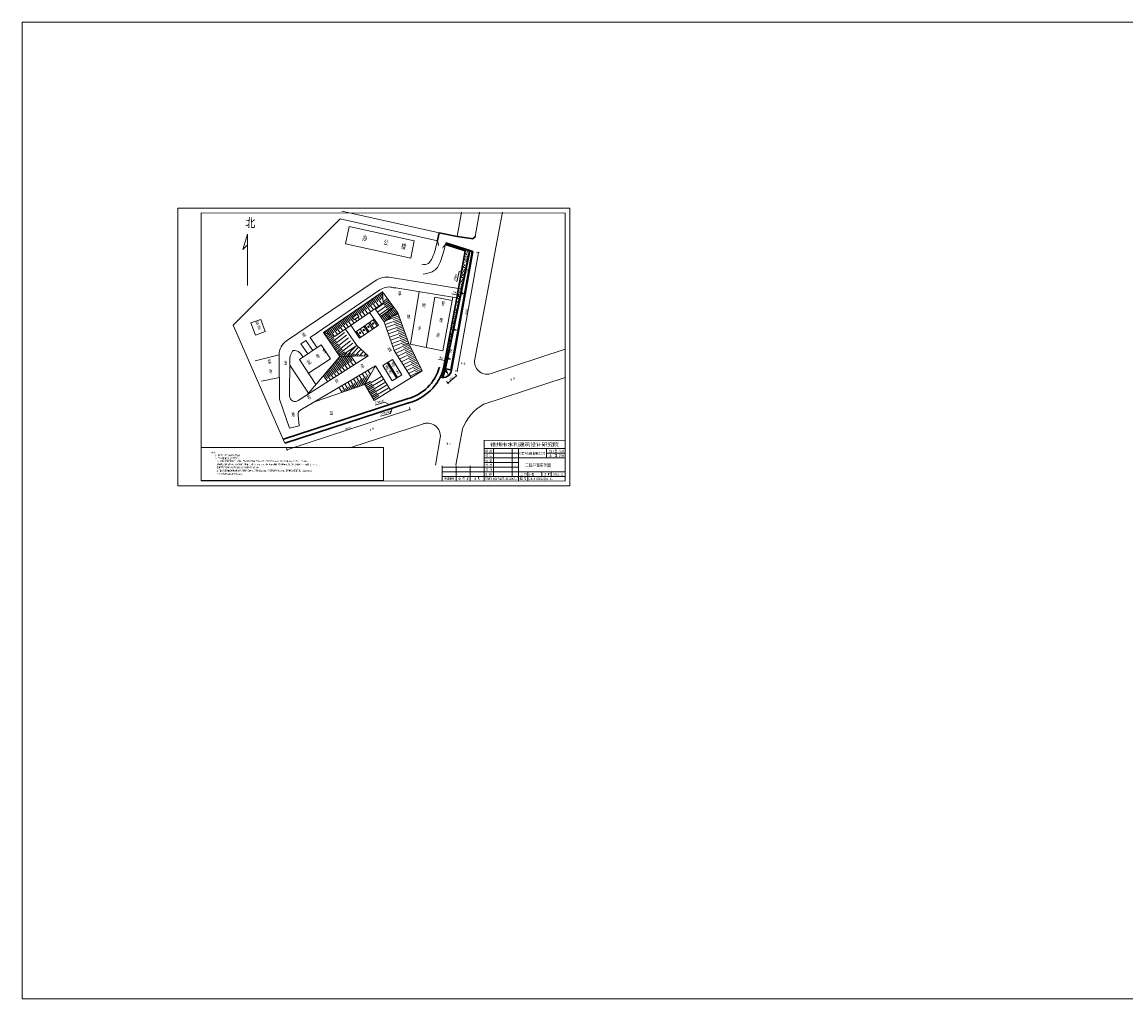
# Model space of a CAD drawing. Extents: x 566443 to 590371, y 3845226 to 3876576.
# Tile 1 of 221: x 584418 to 585206, y 3853637 to 3854335. Entities that reach past the tile are written whole.
import ezdxf

# ---------------------------------------------------------------- set-up
doc = ezdxf.new("R2010")
doc.units = 0
doc.header["$PDMODE"] = 32
doc.header["$PDSIZE"] = 0.2
doc.linetypes.add('HIDDEN', pattern=[0.375, 0.25, -0.125])
doc.layers.get('0').update_dxf_attribs({"linetype": 'CONTINUOUS', "lineweight": 13})
doc.layers.get('Defpoints').update_dxf_attribs({"linetype": 'CONTINUOUS'})
for name, color, linetype, lineweight in [('0.09标注线', 3, 'CONTINUOUS', 9), ('0.13文字', 3, 'CONTINUOUS', 13), ('粗实线层', 6, 'CONTINUOUS', 30), ('细实线层', 70, 'CONTINUOUS', 15), ('虚线', 251, 'HIDDEN', 15)]:
    doc.layers.add(name, color=color, linetype=linetype, lineweight=lineweight)
doc.layers.add('ZBTZ', color=3, linetype='CONTINUOUS')
doc.styles.add('-仿宋_GB2312', font='hztxt_e.shx', dxfattribs={"width": 0.75, "bigfont": 'hztxt.shx'})
doc.styles.add('图框', font='simfang.ttf', dxfattribs={"width": 0.8})
doc.styles.add('工程字2.5（直体）', font='gbenor.shx', dxfattribs={"height": 2.5, "bigfont": 'gbcbig.shx'})
doc.styles.add('工程字3.5（直体）', font='gbenor.shx', dxfattribs={"height": 3.5, "bigfont": 'gbcbig.shx'})
doc.dimstyles.new('zzzz STANDARD', dxfattribs={"dimtxt": 2.3, "dimasz": 1, "dimexe": 1.25, "dimexo": 1.5, "dimgap": 0.2, "dimtad": 1, "dimdec": 0, "dimlfac": 10, "dimzin": 0, "dimdsep": 46, "dimtxsty": '-仿宋_GB2312', "dimblk": 'ARCHTICK', "dimcen": 0.09, "dimadec": 0, "dimazin": 0, "dimtfac": 1, "dimtdec": 0, "dimtix": 1, "dimtmove": 2, "dimatfit": 3, "dimfxl": 1.7, "dimfxlon": 1, "dimtolj": 1, "dimtzin": 0, "dimlwd": 9, "dimlwe": 9, "dimarcsym": 0})

# ---------------------------------------------------------------- blocks, each defined once
blk = doc.blocks.new('gc119')
for p, q in [((-1.25, 0), (1.25, 0)), ((-0.5, 1.3), (-0.5, 0)), ((0.5, 1.3), (0.5, 0))]:
    blk.add_line(p, q)
blk = doc.blocks.new('_ARCHTICK')
at = {"color": 0, "linetype": 'ByBlock', "const_width": 0.15}
blk.add_lwpolyline([(-0.5, -0.5), (0.5, 0.5)], dxfattribs=at)
blk = doc.blocks.new('*D432')
at = {"layer": '0.13文字', "color": 0, "linetype": 'Continuous', "lineweight": 9}
for p, q in [((584743.39, 3854170.15), (584728.25, 3854085.44)), ((584742.02, 3854170.39), (584743.98, 3854170.04)), ((584726.87, 3854085.69), (584728.84, 3854085.33))]:
    blk.add_line(p, q, dxfattribs=at)
at = {"layer": 'Defpoints', "color": 0, "linetype": 'Continuous', "lineweight": 13}
for p in [(584739.37, 3854170.87), (584724.22, 3854086.16), (584728.25, 3854085.44)]:
    blk.add_point(p, dxfattribs=at)
at = {"layer": '0.13文字', "color": 0, "linetype": 'Continuous', "lineweight": 9, "xscale": 0.7, "yscale": 0.7, "zscale": 0.7}
for p, rotation in [((584743.39, 3854170.15), 79.86418317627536), ((584728.25, 3854085.44), 259.8641831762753)]:
    blk.add_blockref('_ARCHTICK', p, dxfattribs=dict(at, rotation=rotation))
at = {"layer": '0.13文字', "color": 0, "linetype": 'Continuous', "lineweight": 13, "insert": (584734.94, 3854127.95), "char_height": 1.5, "attachment_point": 5, "rotation": 79.86418, "style": '-仿宋_GB2312'}
blk.add_mtext('\\A1;8605', dxfattribs=at)
blk = doc.blocks.new('*D433')
at = {"layer": '0.13文字', "color": 0, "linetype": 'Continuous', "lineweight": 9}
for p, q in [((584721.55, 3854076.85), (584727.69, 3854082.15)), ((584726.77, 3854083.21), (584728.08, 3854081.7)), ((584720.64, 3854077.91), (584721.95, 3854076.4))]:
    blk.add_line(p, q, dxfattribs=at)
at = {"layer": 'Defpoints', "color": 0, "linetype": 'Continuous', "lineweight": 13}
for p in [(584718.09, 3854080.86), (584724.22, 3854086.16), (584727.69, 3854082.15)]:
    blk.add_point(p, dxfattribs=at)
at = {"layer": '0.13文字', "color": 0, "linetype": 'Continuous', "lineweight": 9, "xscale": 0.7, "yscale": 0.7, "zscale": 0.7}
for p, rotation in [((584727.69, 3854082.15), 40.81095960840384), ((584721.55, 3854076.85), 220.8109596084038)]:
    blk.add_blockref('_ARCHTICK', p, dxfattribs=dict(at, rotation=rotation))
at = {"layer": '0.13文字', "color": 0, "linetype": 'Continuous', "lineweight": 13, "insert": (584724.03, 3854080.18), "char_height": 1.5, "attachment_point": 5, "rotation": 40.81096, "style": '-仿宋_GB2312'}
blk.add_mtext('\\A1;810', dxfattribs=at)
blk = doc.blocks.new('*D434')
at = {"layer": '0.13文字', "color": 0, "linetype": 'Continuous', "lineweight": 9}
for p, q in [((584606.76, 3854029.29), (584694.57, 3854058.03)), ((584694.14, 3854059.37), (584694.76, 3854057.46)), ((584606.32, 3854030.62), (584606.94, 3854028.72))]:
    blk.add_line(p, q, dxfattribs=at)
at = {"layer": 'Defpoints', "color": 0, "linetype": 'Continuous', "lineweight": 13}
for p in [(584693.07, 3854062.63), (584694.57, 3854058.03), (584605.25, 3854033.88)]:
    blk.add_point(p, dxfattribs=at)
at = {"layer": '0.13文字', "color": 0, "linetype": 'Continuous', "lineweight": 9, "xscale": 0.7, "yscale": 0.7, "zscale": 0.7}
for p, rotation in [((584694.57, 3854058.03), 18.12538851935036), ((584606.76, 3854029.29), 198.1253885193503)]:
    blk.add_blockref('_ARCHTICK', p, dxfattribs=dict(at, rotation=rotation))
at = {"layer": '0.13文字', "color": 0, "linetype": 'Continuous', "lineweight": 13, "insert": (584650.38, 3854044.52), "char_height": 1.5, "attachment_point": 5, "rotation": 18.12539, "style": '-仿宋_GB2312'}
blk.add_mtext('\\A1;8500', dxfattribs=at)

msp = doc.modelspace()

# ---------------------------------------------------------------- linework, layer by layer
for p, q in [((584747.437, 3854006.957), (584747.437, 3854036.004)), ((584747.437, 3854030.29), (584805.437, 3854030.29)), ((584747.437, 3854026.957), (584772.103, 3854026.957)), ((584754.103, 3854010.29), (584754.103, 3854030.29)), ((584767.437, 3854030.29), (584767.437, 3854010.29)), ((584772.103, 3854030.29), (584772.103, 3854006.957)), ((584792.103, 3854023.623), (584792.103, 3854030.29)), ((584792.103, 3854026.957), (584805.437, 3854026.957)), ((584717.437, 3854017.879), (584717.437, 3854006.957)), ((584727.437, 3854017.879), (584727.437, 3854006.957)), ((584737.437, 3854017.879), (584737.437, 3854006.957)), ((584747.437, 3854023.623), (584805.437, 3854023.623)), ((584747.437, 3854020.29), (584772.103, 3854020.29)), ((584717.437, 3854016.957), (584772.103, 3854016.957)), ((584717.437, 3854013.623), (584805.437, 3854013.623)), ((584717.437, 3854010.29), (584805.437, 3854010.29)), ((584778.77, 3854013.623), (584778.77, 3854006.957)), ((584788.77, 3854013.623), (584788.77, 3854010.29)), ((584795.437, 3854013.623), (584795.437, 3854010.29)), ((584795.437, 3854010.29), (584795.437, 3854013.623))]:
    msp.add_line(p, q)
msp.add_lwpolyline([(584528.77, 3854003.623), (584808.77, 3854003.623), (584808.77, 3854201.623), (584528.77, 3854201.623)], close=True)
for points, const_width in [([(584545.437, 3854198.29), (584805.437, 3854198.29), (584805.437, 3854006.957), (584545.437, 3854006.957), (584545.437, 3854198.29)], 0.667), ([(584805.437, 3854036.004), (584747.437, 3854036.004), (584747.437, 3854006.957)], 0.333), ([(584717.437, 3854017.879), (584717.437, 3854006.957)], 0.333)]:
    msp.add_lwpolyline(points, dxfattribs=dict(const_width=const_width))
at = {"layer": '0.09标注线', "color": 3, "lineweight": 9}
for p, q in [((584727.946, 3854149.086), (584729.599, 3854156.459)), ((584724.509, 3854140.545), (584728.798, 3854139.62)), ((584714.819, 3854094.018), (584719.108, 3854093.092)), ((584669.705, 3854061.155), (584676.686, 3854063.259)), ((584673.571, 3854053.169), (584680.552, 3854055.273))]:
    msp.add_line(p, q, dxfattribs=at)
at = {"layer": '0.09标注线', "color": 3, "linetype": 'Continuous', "lineweight": 13}
for p, q in [((584729.599, 3854156.459), (584731.504, 3854157.261)), ((584728.798, 3854139.62), (584730.445, 3854137.585)), ((584719.108, 3854093.092), (584720.754, 3854091.058)), ((584676.686, 3854063.259), (584679.881, 3854061.409)), ((584680.552, 3854055.273), (584681.931, 3854058.984))]:
    msp.add_line(p, q, dxfattribs=at)
at = {"layer": '0.13文字', "linetype": 'Continuous', "lineweight": 13}
for p, q in [((584728.294, 3854181.605), (584731.442, 3854198.858)), ((584740.828, 3854093.864), (584760.663, 3854198.858)), ((584741.215, 3854181.551), (584744.298, 3854198.858)), ((584719.881, 3854175.709), (584720.255, 3854177.058)), ((584731.161, 3854140.598), (584732.332, 3854140.39)), ((584731.166, 3854141.05), (584733.519, 3854140.631)), ((584731.246, 3854141.431), (584732.416, 3854141.223)), ((584725.742, 3854114.577), (584726.913, 3854114.369)), ((584725.747, 3854115.029), (584728.099, 3854114.61)), ((584725.826, 3854115.41), (584726.997, 3854115.202)), ((584751.873, 3854083.544), (584805.313, 3854100.994)), ((584721.445, 3854093.948), (584722.616, 3854093.74)), ((584721.45, 3854094.4), (584723.803, 3854093.981)), ((584721.53, 3854094.781), (584722.7, 3854094.573)), ((584719.94, 3854087.157), (584722.038, 3854082.202)), ((584719.941, 3854087.155), (584720.739, 3854084.204)), ((584719.941, 3854087.155), (584721.46, 3854084.542)), ((584747.309, 3854061.862), (584805.313, 3854080.803)), ((584652.273, 3854030.829), (584704.862, 3854048.001)), ((584727.355, 3854018.241), (584731.967, 3854044.13)), ((584716.249, 3854039.229), (584712.684, 3854018.241))]:
    msp.add_line(p, q, dxfattribs=at)
at = {"layer": '0.13文字', "color": 2, "linetype": 'Continuous', "lineweight": 30}
for p, q in [((584714.196, 3854178.539), (584715.419, 3854184.004)), ((584715.419, 3854184.004), (584728.28, 3854181.608)), ((584719.881, 3854175.709), (584734.002, 3854171.282))]:
    msp.add_line(p, q, dxfattribs=at)
at = {"layer": '0.13文字', "color": 1, "linetype": 'Continuous', "lineweight": 30}
for p, q in [((584720.148, 3854176.673), (584734.271, 3854172.087)), ((584720.255, 3854177.058), (584734.394, 3854172.467)), ((584728.28, 3854181.608), (584738.159, 3854179.961)), ((584734.271, 3854172.087), (584739.244, 3854170.487)), ((584734.393, 3854172.468), (584739.366, 3854170.868))]:
    msp.add_line(p, q, dxfattribs=at)
at = {"layer": '0.13文字', "linetype": 'Continuous', "lineweight": 13}
for points in [[(584417.679, 3854334.545), (587345.582, 3854334.545), (587345.582, 3853637.299), (584417.679, 3853637.299)], [(584545.437, 3854030.829), (584675.577, 3854030.829), (584675.577, 3854007.352), (584545.437, 3854007.352)]]:
    msp.add_lwpolyline(points, close=True, dxfattribs=at)
at = {"layer": '0.13文字', "linetype": 'Continuous', "lineweight": 30}
msp.add_arc((584738.74, 3854182.575), 2.679, 257.469754, 337.514704, dxfattribs=at)
at = {"layer": '0.13文字', "color": 6, "linetype": 'Continuous', "lineweight": 30}
for radius in [32.311, 35.311]:
    msp.add_arc((584684.545, 3854096.898), radius, 283.966867, 344.568241, dxfattribs=at)
at = {"layer": '0.13文字', "linetype": 'Continuous', "lineweight": 13}
for centre, radius, start, end in [((584749.489, 3854092.063), 8.846, 168.251713, 285.635391), ((584764.644, 3854031.362), 35.082, 119.611043, 158.657386), ((584707.015, 3854039.019), 9.237, 1.304253, 112.688702)]:
    msp.add_arc(centre, radius, start, end, dxfattribs=at)
at = {"layer": '粗实线层', "color": 7, "lineweight": 9}
for p, q in [((584715.419, 3854184.004), (584645.928, 3854199.55)), ((584644.705, 3854194.085), (584568.457, 3854118.203)), ((584714.192, 3854178.52), (584644.705, 3854194.085)), ((584578.688, 3854183.145), (584575.356, 3854172.162)), ((584578.688, 3854183.145), (584578.688, 3854146.537)), ((584648.518, 3854176.19), (584651.23, 3854188.516)), ((584651.23, 3854188.516), (584697.663, 3854178.3)), ((584575.356, 3854172.162), (584578.688, 3854175.49)), ((584648.518, 3854176.19), (584695.195, 3854165.968)), ((584697.663, 3854178.3), (584695.195, 3854165.968)), ((584729.125, 3854144.483), (584681.16, 3854152.296)), ((584606.457, 3854107.002), (584669.619, 3854149.754)), ((584623.278, 3854109.414), (584673.014, 3854143.384)), ((584727.909, 3854137.792), (584681.711, 3854145.318)), ((584682.857, 3854144.882), (584684.482, 3854144.867)), ((584632.759, 3854112.986), (584673.354, 3854140.875)), ((584673.354, 3854140.875), (584675.002, 3854142.008)), ((584675.002, 3854142.008), (584685.987, 3854127.122)), ((584675.002, 3854142.008), (584675.446, 3854133.881)), ((584695.003, 3854104.545), (584701.129, 3854142.155)), ((584724.671, 3854135.835), (584725.065, 3854138.256)), ((584641.05, 3854110.293), (584675.446, 3854133.881)), ((584676.172, 3854120.526), (584669.711, 3854129.948)), ((584683.102, 3854131.032), (584673.488, 3854124.44)), ((584678.127, 3854127.62), (584681.011, 3854123.778)), ((584679.031, 3854128.24), (584682.046, 3854124.474)), ((584680.017, 3854128.917), (584682.976, 3854125.075)), ((584680.921, 3854129.537), (584683.884, 3854125.709)), ((584681.923, 3854130.224), (584684.967, 3854126.437)), ((584655.63, 3854113.26), (584669.101, 3854122.443)), ((584665.77, 3854127.329), (584672.001, 3854118.19)), ((584668.724, 3854115.989), (584665.839, 3854120.22)), ((584668.327, 3854121.916), (584671.211, 3854117.685)), ((584674.358, 3854125.075), (584677.214, 3854121.226)), ((584675.322, 3854125.697), (584678.311, 3854121.964)), ((584685.987, 3854127.122), (584676.172, 3854120.526)), ((584683.296, 3854100.241), (584676.172, 3854120.526)), ((584676.259, 3854126.34), (584679.366, 3854122.672)), ((584677.176, 3854126.968), (584680.209, 3854123.239)), ((584693.675, 3854105.233), (584685.987, 3854127.122)), ((584605.253, 3854033.885), (584568.457, 3854118.203)), ((584644.491, 3854095.807), (584632.759, 3854112.986)), ((584632.759, 3854112.986), (584641.05, 3854110.293)), ((584656.566, 3854103.585), (584648.475, 3854115.384)), ((584658.514, 3854109.029), (584652.334, 3854118.094)), ((584659.295, 3854109.561), (584656.41, 3854113.792)), ((584671.985, 3854118.213), (584658.514, 3854109.029)), ((584661.98, 3854111.392), (584659.095, 3854115.622)), ((584664.479, 3854113.095), (584661.595, 3854117.326)), ((584665.271, 3854113.635), (584662.387, 3854117.866)), ((584665.036, 3854119.672), (584667.92, 3854115.441)), ((584615.61, 3854093.736), (584631.258, 3854104.158)), ((584616.774, 3854104.975), (584620.22, 3854107.328)), ((584621.686, 3854097.783), (584616.774, 3854104.975)), ((584625.159, 3854100.096), (584620.22, 3854107.328)), ((584628.241, 3854102.148), (584623.278, 3854109.414)), ((584637.828, 3854094.293), (584631.258, 3854104.158)), ((584693.675, 3854105.233), (584683.296, 3854100.241)), ((584703.285, 3854085.648), (584693.675, 3854105.233)), ((584706.034, 3854102.3), (584695.003, 3854104.545)), ((584584.033, 3854092.824), (584601.184, 3854096.97)), ((584601.432, 3854065.42), (584601.184, 3854096.97)), ((584614.782, 3854064.36), (584664.804, 3854096.244)), ((584616.654, 3854097.651), (584618.02, 3854095.666)), ((584656.566, 3854103.585), (584644.809, 3854095.807)), ((584664.804, 3854096.244), (584644.809, 3854095.807)), ((584664.804, 3854096.244), (584656.566, 3854103.585)), ((584683.296, 3854100.241), (584695.329, 3854080.825)), ((584608.632, 3854067.744), (584608.704, 3854093.162)), ((584622.072, 3854069.601), (584608.694, 3854089.688)), ((584627.477, 3854075.918), (584615.61, 3854093.736)), ((584616.638, 3854057.89), (584669.843, 3854089.105)), ((584620.955, 3854068.294), (584644.491, 3854095.807)), ((584622.18, 3854083.871), (584637.828, 3854094.293)), ((584644.809, 3854095.807), (584644.491, 3854095.807)), ((584662.325, 3854075.938), (584669.843, 3854089.105)), ((584669.843, 3854089.105), (584680.623, 3854071.711)), ((584675.122, 3854089.387), (584682.149, 3854093.632)), ((584675.122, 3854089.387), (584681.945, 3854078.589)), ((584678.189, 3854091.24), (584684.835, 3854080.354)), ((584679.105, 3854091.793), (584685.749, 3854080.912)), ((584688.732, 3854082.733), (584682.149, 3854093.632)), ((584588.662, 3854078.167), (584601.312, 3854080.755)), ((584669.063, 3854064.547), (584703.244, 3854085.73)), ((584681.945, 3854078.589), (584688.732, 3854082.733)), ((584626.308, 3854063.563), (584662.325, 3854075.938)), ((584662.325, 3854075.938), (584669.074, 3854064.527)), ((584608.548, 3854044.603), (584601.432, 3854065.42)), ((584615.536, 3854046.337), (584614.687, 3854053.999)), ((584608.548, 3854044.603), (584615.536, 3854046.337))]:
    msp.add_line(p, q, dxfattribs=at)
at = {"layer": '粗实线层', "color": 4, "lineweight": 30}
for p, q in [((584719.638, 3854087.662), (584737.03, 3854171.165)), ((584719.946, 3854087.177), (584737.409, 3854171.026)), ((584723.829, 3854086.229), (584738.85, 3854170.557)), ((584724.222, 3854086.159), (584739.366, 3854170.868)), ((584719.557, 3854087.27), (584717.681, 3854080.889)), ((584719.94, 3854087.157), (584718.09, 3854080.864)), ((584718.584, 3854087.502), (584724.222, 3854086.159)), ((584718.676, 3854087.891), (584719.638, 3854087.662))]:
    msp.add_line(p, q, dxfattribs=at)
at = {"layer": '粗实线层', "color": 5, "lineweight": 30}
for p, q in [((584728.031, 3854137.772), (584734.002, 3854171.282)), ((584718.584, 3854087.502), (584727.909, 3854137.792))]:
    msp.add_line(p, q, dxfattribs=at)
at = {"layer": '粗实线层', "color": 6, "lineweight": 30}
for p, q in [((584604.322, 3854036.737), (584693.381, 3854065.818)), ((584695.754, 3854066.593), (584695.808, 3854066.61)), ((584605.253, 3854033.885), (584694.259, 3854062.949))]:
    msp.add_line(p, q, dxfattribs=at)
at = {"layer": '粗实线层', "color": 7, "lineweight": 9}
for points in [[(584712.243, 3854138.104), (584724.671, 3854135.835), (584718.1, 3854099.845), (584706.034, 3854102.3)], [(584581.054, 3854119.839), (584587.993, 3854122.342), (584591.153, 3854113.585), (584584.213, 3854111.081)]]:
    msp.add_lwpolyline(points, close=True, dxfattribs=at)
for centre in [(584668.178, 3854119.339), (584658.949, 3854112.833), (584661.554, 3854114.692), (584664.903, 3854117.108)]:
    msp.add_circle(centre, 0.476, dxfattribs=at)
for centre, radius, start, end in [((584678.587, 3854136.504), 16, 80.747828, 124.093026), ((584679.781, 3854133.474), 12, 80.747828, 124.330817), ((584613.184, 3854097.065), 12, 124.093026, 180.450635), ((584620.704, 3854093.128), 12, 149.306915, 179.837153), ((584612.105, 3854098.232), 2, 84.345579, 149.306915), ((584611.71, 3854094.251), 6, 34.514494, 84.345579), ((584612.632, 3854067.733), 4, 179.837153, 302.513412), ((584618.662, 3854054.44), 4, 120.399756, 186.327297)]:
    msp.add_arc(centre, radius, start, end, dxfattribs=at)
at = {"layer": '粗实线层', "color": 4, "lineweight": 30}
msp.add_arc((584718.256, 3854086.871), 6.009, 249.885631, 353.201424, dxfattribs=at)
at = {"layer": '粗实线层', "color": 7, "lineweight": 9}
for points in [[(584714.196, 3854178.539), (584710.552, 3854166.413), (584707.619, 3854162.277), (584702.961, 3854161.383)], [(584719.881, 3854175.709), (584716.237, 3854163.583), (584713.304, 3854158.324), (584704.025, 3854154.581)]]:
    msp.add_spline(points, degree=3, dxfattribs=at)
at = {"layer": '细实线层', "color": 7, "lineweight": 9}
for p, q in [((584664.408, 3854134.408), (584675.002, 3854142.008)), ((584670.475, 3854130.472), (584666.399, 3854136.097)), ((584669.467, 3854133.908), (584667.388, 3854136.776)), ((584672.455, 3854131.83), (584668.377, 3854137.456)), ((584671.733, 3854135.151), (584669.512, 3854138.215)), ((584669.985, 3854129.548), (584679.199, 3854136.157)), ((584674.575, 3854133.275), (584670.501, 3854138.895)), ((584673.676, 3854136.56), (584671.491, 3854139.575)), ((584675.312, 3854136.348), (584672.48, 3854140.254)), ((584675.191, 3854138.559), (584673.47, 3854140.934)), ((584675.391, 3854134.902), (584678.5, 3854137.132)), ((584656.176, 3854125.663), (584654.455, 3854128.038)), ((584657.153, 3854126.36), (584655.515, 3854128.62)), ((584660.429, 3854123.885), (584656.505, 3854129.299)), ((584659.75, 3854126.866), (584657.494, 3854129.979)), ((584662.335, 3854125.345), (584658.483, 3854130.659)), ((584661.694, 3854128.275), (584659.473, 3854131.338)), ((584664.535, 3854126.398), (584660.462, 3854132.018)), ((584663.637, 3854129.683), (584661.452, 3854132.698)), ((584666.515, 3854127.756), (584662.441, 3854133.378)), ((584665.58, 3854131.091), (584663.43, 3854134.057)), ((584668.495, 3854129.114), (584664.42, 3854134.737)), ((584667.523, 3854132.5), (584665.409, 3854135.417)), ((584671.343, 3854127.568), (584680.598, 3854134.207)), ((584672.701, 3854125.588), (584681.997, 3854132.257)), ((584676.16, 3854132.5), (584679.899, 3854135.182)), ((584677.559, 3854130.55), (584681.297, 3854133.232)), ((584678.958, 3854128.6), (584682.696, 3854131.282)), ((584646.716, 3854114.178), (584642.653, 3854119.783)), ((584646.148, 3854117.007), (584643.643, 3854120.463)), ((584648.696, 3854115.536), (584644.632, 3854121.143)), ((584648.091, 3854118.415), (584645.621, 3854121.822)), ((584650.676, 3854116.894), (584646.611, 3854122.502)), ((584650.034, 3854119.824), (584647.6, 3854123.182)), ((584652.656, 3854118.252), (584648.59, 3854123.862)), ((584651.977, 3854121.232), (584649.579, 3854124.541)), ((584654.636, 3854119.609), (584650.568, 3854125.221)), ((584653.921, 3854122.641), (584651.558, 3854125.901)), ((584654.222, 3854124.269), (584652.547, 3854126.58)), ((584654.222, 3854124.269), (584652.547, 3854126.58)), ((584655.199, 3854124.966), (584653.501, 3854127.309)), ((584656.777, 3854126.092), (584653.616, 3854123.836)), ((584653.616, 3854123.836), (584654.797, 3854122.119)), ((584654.797, 3854122.119), (584657.996, 3854124.326)), ((584656.616, 3854120.967), (584655.453, 3854122.572)), ((584656.616, 3854120.967), (584655.453, 3854122.572)), ((584656.777, 3854126.092), (584656.777, 3854126.092)), ((584656.777, 3854126.092), (584656.777, 3854126.092)), ((584656.777, 3854126.092), (584657.996, 3854124.326)), ((584658.522, 3854122.426), (584657.429, 3854123.935)), ((584657.996, 3854124.326), (584657.996, 3854124.326)), ((584676.779, 3854118.798), (584687.579, 3854122.594)), ((584677.574, 3854116.533), (584688.375, 3854120.33)), ((584678.051, 3854121.789), (584686.783, 3854124.858)), ((584682.044, 3854124.464), (584686.385, 3854125.99)), ((584682.84, 3854122.2), (584687.181, 3854123.726)), ((584683.636, 3854119.936), (584687.977, 3854121.462)), ((584634.698, 3854112.356), (584633.731, 3854113.69)), ((584635.084, 3854112.231), (584633.9, 3854111.316)), ((584636.636, 3854111.726), (584634.703, 3854114.394)), ((584638.375, 3854111.373), (584635.674, 3854115.099)), ((584640.513, 3854110.467), (584636.646, 3854115.803)), ((584640.318, 3854112.781), (584637.617, 3854116.507)), ((584647.801, 3854112.956), (584637.967, 3854105.36)), ((584642.756, 3854111.463), (584638.696, 3854117.064)), ((584642.261, 3854114.19), (584639.685, 3854117.744)), ((584644.736, 3854112.82), (584640.674, 3854118.424)), ((584644.204, 3854115.598), (584641.664, 3854119.103)), ((584678.37, 3854114.269), (584689.171, 3854118.066)), ((584679.165, 3854112.005), (584689.967, 3854115.801)), ((584679.96, 3854109.74), (584690.763, 3854113.537)), ((584684.432, 3854117.672), (584688.773, 3854119.198)), ((584685.228, 3854115.408), (584689.569, 3854116.934)), ((584686.024, 3854113.143), (584690.365, 3854114.669)), ((584686.82, 3854110.879), (584691.161, 3854112.405)), ((584636.465, 3854111.782), (584634.578, 3854110.324)), ((584637.847, 3854111.333), (584635.255, 3854109.331)), ((584638.924, 3854110.648), (584635.933, 3854108.338)), ((584640.611, 3854110.435), (584636.611, 3854107.346)), ((584640.391, 3854108.749), (584637.289, 3854106.353)), ((584641.858, 3854106.849), (584638.645, 3854104.368)), ((584649.268, 3854111.057), (584639.323, 3854103.375)), ((584643.325, 3854104.95), (584640.001, 3854102.382)), ((584650.735, 3854109.158), (584640.679, 3854101.39)), ((584652.007, 3854106.982), (584642.007, 3854099.274)), ((584653.67, 3854105.359), (584643.352, 3854097.389)), ((584680.756, 3854107.476), (584691.558, 3854111.273)), ((584681.551, 3854105.211), (584692.354, 3854109.009)), ((584682.346, 3854102.947), (584693.15, 3854106.745)), ((584687.615, 3854108.615), (584691.956, 3854110.141)), ((584688.411, 3854106.351), (584692.752, 3854107.877)), ((584689.207, 3854104.087), (584693.548, 3854105.613)), ((584690.064, 3854102.139), (584694.2, 3854104.155)), ((584644.792, 3854103.051), (584641.357, 3854100.397)), ((584646.259, 3854101.151), (584642.618, 3854098.339)), ((584647.727, 3854099.252), (584644.085, 3854096.439)), ((584649.588, 3854098.421), (584647.16, 3854095.859)), ((584655.409, 3854102.819), (584648.848, 3854095.896)), ((584652.193, 3854098.072), (584650.181, 3854095.949)), ((584657.492, 3854102.235), (584651.54, 3854095.954)), ((584654.908, 3854097.764), (584653.228, 3854095.991)), ((584659.34, 3854100.697), (584654.916, 3854096.028)), ((584657.868, 3854097.399), (584656.604, 3854096.065)), ((584661.206, 3854099.176), (584658.293, 3854096.102)), ((584660.544, 3854096.734), (584659.981, 3854096.139)), ((584663.072, 3854097.656), (584661.669, 3854096.176)), ((584684.598, 3854098.141), (584694.726, 3854103.076)), ((584685.869, 3854096.09), (584695.777, 3854100.918)), ((584687.14, 3854094.04), (584696.829, 3854098.761)), ((584688.41, 3854091.989), (584697.88, 3854096.603)), ((584691.115, 3854099.982), (584695.252, 3854101.997)), ((584692.167, 3854097.824), (584696.303, 3854099.84)), ((584693.218, 3854095.667), (584697.354, 3854097.682)), ((584641.55, 3854084.366), (584638.41, 3854088.698)), ((584644.023, 3854082.998), (584639.212, 3854089.636)), ((584643.493, 3854085.775), (584640.014, 3854090.574)), ((584646.051, 3854084.291), (584640.817, 3854091.512)), ((584645.436, 3854087.183), (584641.619, 3854092.45)), ((584648.078, 3854085.583), (584642.421, 3854093.388)), ((584647.38, 3854088.592), (584643.224, 3854094.325)), ((584650.106, 3854086.875), (584644.026, 3854095.263)), ((584649.323, 3854090), (584645.109, 3854095.814)), ((584652.133, 3854088.168), (584646.568, 3854095.846)), ((584651.266, 3854091.409), (584648.027, 3854095.878)), ((584654.161, 3854089.46), (584649.537, 3854095.838)), ((584653.209, 3854092.817), (584650.945, 3854095.941)), ((584656.188, 3854090.752), (584652.404, 3854095.973)), ((584689.681, 3854089.939), (584698.931, 3854094.446)), ((584690.952, 3854087.888), (584699.982, 3854092.288)), ((584692.223, 3854085.838), (584701.034, 3854090.131)), ((584694.269, 3854093.509), (584698.406, 3854095.525)), ((584695.32, 3854091.352), (584699.457, 3854093.367)), ((584696.372, 3854089.194), (584700.508, 3854091.21)), ((584697.423, 3854087.037), (584701.559, 3854089.052)), ((584635.913, 3854077.829), (584632.794, 3854082.134)), ((584635.72, 3854080.141), (584633.596, 3854083.071)), ((584637.941, 3854079.122), (584634.398, 3854084.009)), ((584637.663, 3854081.549), (584635.201, 3854084.947)), ((584639.968, 3854080.414), (584636.003, 3854085.885)), ((584639.607, 3854082.958), (584636.906, 3854086.683)), ((584641.996, 3854081.706), (584637.608, 3854087.761)), ((584656.307, 3854081.163), (584659.952, 3854075.122)), ((584658.377, 3854082.378), (584662.335, 3854075.818)), ((584660.447, 3854083.592), (584663.658, 3854078.272)), ((584660.985, 3854080.378), (584662.976, 3854077.078)), ((584662.517, 3854084.807), (584665.021, 3854080.659)), ((584674.224, 3854081.482), (584662.988, 3854074.87)), ((584663.04, 3854081.618), (584664.339, 3854079.465)), ((584664.588, 3854086.021), (584666.383, 3854083.045)), ((584665.095, 3854082.858), (584665.702, 3854081.852)), ((584693.494, 3854083.787), (584702.085, 3854087.973)), ((584694.764, 3854081.737), (584703.136, 3854085.816)), ((584698.474, 3854084.879), (584702.611, 3854086.895)), ((584643.886, 3854073.876), (584646.021, 3854070.336)), ((584645.956, 3854075.09), (584648.343, 3854071.134)), ((584648.026, 3854076.305), (584650.665, 3854071.932)), ((584648.656, 3854072.938), (584649.504, 3854071.533)), ((584650.096, 3854077.519), (584652.987, 3854072.729)), ((584650.711, 3854074.178), (584651.826, 3854072.33)), ((584652.166, 3854078.734), (584655.308, 3854073.527)), ((584652.766, 3854075.418), (584654.148, 3854073.128)), ((584654.237, 3854079.949), (584657.63, 3854074.325)), ((584654.821, 3854076.658), (584656.469, 3854073.926)), ((584656.876, 3854077.898), (584658.791, 3854074.724)), ((584658.93, 3854079.138), (584661.113, 3854075.521)), ((584666.345, 3854078.237), (584662.379, 3854075.904)), ((584667.562, 3854076.169), (584663.597, 3854073.835)), ((584675.442, 3854079.414), (584664.205, 3854072.801)), ((584668.779, 3854074.101), (584664.814, 3854071.767)), ((584676.659, 3854077.345), (584665.422, 3854070.733)), ((584677.876, 3854075.277), (584666.64, 3854068.664)), ((584679.093, 3854073.208), (584667.857, 3854066.596)), ((584646.601, 3854071.698), (584647.182, 3854070.735)), ((584669.997, 3854072.032), (584666.031, 3854069.699)), ((584671.214, 3854069.964), (584667.248, 3854067.63)), ((584672.431, 3854067.895), (584668.466, 3854065.562))]:
    msp.add_line(p, q, dxfattribs=at)
at = {"layer": '虚线', "color": 7, "lineweight": 9}
for p, q in [((584714.196, 3854178.539), (584714.994, 3854175.011)), ((584719.881, 3854175.709), (584717.582, 3854173.14))]:
    msp.add_line(p, q, dxfattribs=at)

# ---------------------------------------------------------------- block references
at = {"layer": 'ZBTZ', "linetype": 'Continuous', "xscale": 0.1799999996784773, "yscale": 0.1799999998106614, "zscale": 0.18, "rotation": 79.78631120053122}
for p in [(584734.052, 3854167.563, 0.215), (584734.052, 3854167.563, 0.215), (584734.582, 3854169.279, 0.215), (584734.582, 3854169.279, 0.215), (584735.305, 3854168.749, 0.215), (584735.305, 3854168.749, 0.215), (584735.493, 3854170.475, 0.215), (584735.493, 3854170.475, 0.215), (584735.554, 3854167.191, 0.215), (584735.554, 3854167.191, 0.215), (584732.789, 3854159.864, 0.215), (584732.789, 3854159.864, 0.215), (584733.511, 3854159.333, 0.215), (584733.511, 3854159.333, 0.215), (584733.699, 3854161.06, 0.215), (584733.699, 3854161.06, 0.215), (584733.805, 3854165.109, 0.429), (584733.805, 3854165.109, 0.429), (584734.64, 3854163.95, 0.215), (584734.64, 3854163.95, 0.215), (584734.706, 3854166.263, 0.215), (584734.706, 3854166.263, 0.215), (584735.393, 3854165.123, 0.215), (584735.393, 3854165.123, 0.215), (584730.756, 3854150.972, 0.215), (584730.756, 3854150.972, 0.215), (584731.286, 3854152.688, 0.215), (584731.286, 3854152.688, 0.215), (584732.008, 3854152.157, 0.215), (584732.008, 3854152.157, 0.215), (584732.011, 3854155.694, 0.429), (584732.011, 3854155.694, 0.429), (584732.196, 3854153.883, 0.215), (584732.196, 3854153.883, 0.215), (584732.259, 3854158.148, 0.215), (584732.259, 3854158.148, 0.215), (584732.846, 3854154.535, 0.215), (584732.846, 3854154.535, 0.215), (584732.912, 3854156.848, 0.215), (584732.912, 3854156.848, 0.215), (584733.6, 3854155.708, 0.215), (584733.6, 3854155.708, 0.215), (584733.76, 3854157.776, 0.215), (584733.76, 3854157.776, 0.215), (584730.295, 3854144.514, 0.215), (584730.295, 3854144.514, 0.215), (584730.508, 3854148.518, 0.429), (584730.508, 3854148.518, 0.429), (584731.018, 3854143.983, 0.215), (584731.018, 3854143.983, 0.215), (584731.206, 3854145.71, 0.215), (584731.206, 3854145.71, 0.215), (584731.343, 3854147.358, 0.215), (584731.343, 3854147.358, 0.215), (584731.409, 3854149.672, 0.215), (584731.409, 3854149.672, 0.215), (584732.097, 3854148.532, 0.215), (584732.097, 3854148.532, 0.215), (584732.257, 3854150.6, 0.215), (584732.257, 3854150.6, 0.215), (584727.91, 3854136.039, 0.215), (584727.91, 3854136.039, 0.215), (584728.44, 3854137.755, 0.215), (584728.44, 3854137.755, 0.215), (584729.163, 3854137.224, 0.215), (584729.163, 3854137.224, 0.215), (584729.351, 3854138.95, 0.215), (584729.351, 3854138.95, 0.215), (584729.412, 3854135.667, 0.215), (584729.412, 3854135.667, 0.215), (584729.518, 3854140.344, 0.429), (584729.518, 3854140.344, 0.429), (584729.765, 3854142.798, 0.215), (584729.765, 3854142.798, 0.215), (584730.353, 3854139.185, 0.215), (584730.353, 3854139.185, 0.215), (584730.419, 3854141.498, 0.215), (584730.419, 3854141.498, 0.215), (584731.106, 3854140.358, 0.215), (584731.106, 3854140.358, 0.215), (584731.267, 3854142.426, 0.215), (584731.267, 3854142.426, 0.215), (584726.738, 3854127.435, 0.215), (584726.738, 3854127.435, 0.215), (584727.649, 3854128.63, 0.215), (584727.649, 3854128.63, 0.215), (584727.663, 3854133.585, 0.429), (584727.663, 3854133.585, 0.429), (584728.498, 3854132.425, 0.215), (584728.498, 3854132.425, 0.215), (584728.564, 3854134.739, 0.215), (584728.564, 3854134.739, 0.215), (584729.251, 3854133.599, 0.215), (584729.251, 3854133.599, 0.215), (584725.16, 3854119.857, 0.215), (584725.16, 3854119.857, 0.215), (584725.961, 3854123.265, 0.429), (584725.961, 3854123.265, 0.429), (584726.07, 3854121.053, 0.215), (584726.07, 3854121.053, 0.215), (584726.208, 3854125.719, 0.215), (584726.208, 3854125.719, 0.215), (584726.796, 3854122.105, 0.215), (584726.796, 3854122.105, 0.215), (584726.862, 3854124.419, 0.215), (584726.862, 3854124.419, 0.215), (584727.461, 3854126.904, 0.215), (584727.461, 3854126.904, 0.215), (584723.889, 3854111.793, 0.215), (584723.889, 3854111.793, 0.215), (584724.383, 3854115.687, 0.429), (584724.383, 3854115.687, 0.429), (584724.63, 3854118.141, 0.215), (584724.63, 3854118.141, 0.215), (584724.799, 3854112.989, 0.215), (584724.799, 3854112.989, 0.215), (584725.217, 3854114.528, 0.215), (584725.217, 3854114.528, 0.215), (584725.284, 3854116.841, 0.215), (584725.284, 3854116.841, 0.215), (584725.883, 3854119.327, 0.215), (584725.883, 3854119.327, 0.215), (584722.019, 3854104.695, 0.215), (584722.019, 3854104.695, 0.215), (584722.938, 3854105.191, 0.215), (584722.938, 3854105.191, 0.215), (584723.112, 3854107.623, 0.429), (584723.112, 3854107.623, 0.429), (584723.126, 3854106.917, 0.215), (584723.126, 3854106.917, 0.215), (584723.359, 3854110.077, 0.215), (584723.359, 3854110.077, 0.215), (584724.013, 3854108.777, 0.215), (584724.013, 3854108.777, 0.215), (584720.553, 3854096.425, 0.429), (584720.553, 3854096.425, 0.429), (584721.042, 3854098.894, 0.215), (584721.042, 3854098.894, 0.215), (584721.303, 3854097.73, 0.215), (584721.303, 3854097.73, 0.215), (584721.391, 3854100.444, 0.215), (584721.391, 3854100.444, 0.215), (584721.818, 3854102.349, 0.215), (584721.818, 3854102.349, 0.215), (584721.902, 3854100.215, 0.215), (584721.902, 3854100.215, 0.215), (584722.521, 3854103.158, 0.215), (584722.521, 3854103.158, 0.215), (584719.462, 3854090.1, 0.429), (584719.462, 3854090.1, 0.429), (584719.709, 3854092.554, 0.215), (584719.709, 3854092.554, 0.215), (584720.239, 3854094.27, 0.215), (584720.239, 3854094.27, 0.215), (584720.363, 3854091.254, 0.215), (584720.363, 3854091.254, 0.215), (584720.962, 3854093.739, 0.215), (584720.962, 3854093.739, 0.215), (584721.15, 3854095.466, 0.215), (584721.15, 3854095.466, 0.215), (584721.237, 3854095.417, 0.215), (584721.237, 3854095.417, 0.215)]:
    msp.add_blockref('gc119', p, dxfattribs=at)

# ---------------------------------------------------------------- texts
at = {"style": '图框'}
for s, height, width, p in [('徐州市水利建筑设计研究院', 2.52381, 1.15, (584751.992, 3854031.7)), ('批 准', 1.6, 0.8, (584748.37, 3854027.521)), ('核 定', 1.6, 0.8, (584748.454, 3854024.205)), ('段西泵站围墙维修工程 ', 1.66667, 0.8, (584772.462, 3854025.868)), ('土  建', 1.6, 0.8, (584793.956, 3854024.275)), ('施工图', 1.6, 0.8, (584794.058, 3854027.586)), ('部分', 1.6, 0.8, (584800.981, 3854024.275)), ('设计', 1.6, 0.8, (584800.981, 3854027.586)), ('校 核', 1.6, 0.8, (584748.454, 3854017.538)), ('审 查', 1.6, 0.8, (584748.454, 3854020.871)), ('工程平面布置图', 2.3333, 0.8, (584776.799, 3854017.069)), ('会签单位', 1.619, 0.8, (584719.033, 3854007.922)), ('会 签 者', 1.619, 0.8, (584729.056, 3854007.779)), ('日 期', 1.619, 0.8, (584740.112, 3854007.939)), ('设 计', 1.6, 0.8, (584748.454, 3854014.205)), ('制 图', 1.6, 0.8, (584748.476, 3854010.825)), ('甲级设计证书编号:A132005100', 1.6, 0.75, (584748.455, 3854007.751)), ('比 例', 1.6, 0.8, (584773.07, 3854010.866)), ('图 号', 1.6, 0.8, (584773.07, 3854007.761)), ('详图', 1.6, 0.8, (584779.736, 3854010.866)), ('2018-DZBZWQWX-01', 1.6, 0.8, (584779.736, 3854007.761)), ('日 期', 1.6, 0.8, (584790.121, 3854010.866)), ('2018.12', 1.6, 0.8, (584796.787, 3854010.866))]:
    msp.add_text(s, height=height, dxfattribs=dict(at, width=width)).set_placement(p)
at = {"layer": '0.09标注线', "color": 3, "linetype": 'Continuous', "lineweight": 13, "style": '-仿宋_GB2312', "width": 0.75}
for s, rotation, p in [('草地', 75.690586, (584733.774, 3854160.707, 12.412)), ('东侧围墙', 75.690586, (584727.186, 3854149.661, 12.412)), ('护坡', 75.690586, (584735.564, 3854155.662, 12.412)), ('格埂', 347.82388, (584725.127, 3854141.083, 12.412)), ('护坡', 75.690586, (584724.243, 3854098.313, 12.412)), ('格埂', 347.82388, (584715.436, 3854094.556, 12.412)), ('道  路', 350.043086, (584730.696, 3854090.352, 12.412)), ('新建挡土墙', 15.132883, (584669.959, 3854062.027, 12.412)), ('现状南侧围墙', 15.132883, (584673.825, 3854054.041, 12.412))]:
    msp.add_text(s, height=1.2158, rotation=rotation, dxfattribs=at).set_placement(p)
at = {"layer": '0.09标注线', "color": 7, "linetype": 'Continuous', "lineweight": 13, "style": '-仿宋_GB2312', "width": 0.75}
for s, p in [(' 说明：', (584552.466, 3854026.643)), ('1、图中尺寸单位:其余均以厘米计; ', (584555.527, 3854024.532)), ('2、管理所围墙维修工程主要内容： ', (584555.527, 3854022.406)), (' （1）管理所东侧围墙维修主要内容：管理所东侧围墙原有墙面砂浆、涂料铲除205m2，外喷真石漆205m2（含柱、阴阳角），        ', (584555.527, 3854020.456)), ('围墙至护坡段之间草皮绿化450m2;安装铁艺栏杆87m等。  ', (584556.703, 3854015.976)), ('墙面重新绘制宣传图案；围墙东侧砼护坡面层冲洗、处理440m2，种植爬藤类植物（中华常青藤、扶芳藤、蔷薇等）14190棵（50棵/m2），', (584556.922, 3854018.062)), ('（2）管理所南侧围墙维修主要内容：拆建挡墙55m，新建挡墙110m，新建墙后截水沟110m；南侧围墙老墙面清除、处理150m2，', (584555.527, 3854013.674)), ('干挂石材总长220m,面积990m2 . ', (584556.763, 3854011.351))]:
    msp.add_text(s, height=1.148, dxfattribs=at).set_placement(p)
at = {"layer": '0.09标注线', "color": 3, "char_height": 1.2158, "width": 17.99099, "attachment_point": 1, "style": '-仿宋_GB2312'}
for s, insert, rotation in [('草地', (584726.573, 3854129.072), 75.690586), ('道  路', (584766.145, 3854079.45, 12.412), 23.968166), ('道  路', (584665.527, 3854043.619, 12.412), 23.968166), ('道  路', (584720.635, 3854034.318, 12.412), 350.043086)]:
    msp.add_mtext(s, dxfattribs=dict(at, insert=insert, rotation=rotation))
at = {"layer": '粗实线层', "color": 7, "lineweight": 9, "style": '工程字3.5（直体）'}
for s, height, rotation, p in [('北', 7, 357.343426, (584577.001, 3854187.632)), ('草', 2.5, 360, (584686.099, 3854139.145)), ('地', 2.5, 360, (584703.293, 3854130.956)), ('管', 2.5, 350.143444, (584716.731, 3854132.413)), ('厕', 2.5, 19.636467, (584584.81, 3854118.035)), ('地', 2.5, 360, (584692.348, 3854122.742)), ('理', 2.5, 350.143444, (584715.261, 3854120.539)), ('所', 2.5, 19.636467, (584586.403, 3854114.608)), ('道       ', 2.5, 34.482933, (584618.751, 3854109.424)), ('坪', 2.5, 360, (584700.022, 3854114.234)), ('房', 2.5, 349.124631, (584713.178, 3854109.889)), ('配   电  室', 2.5, 35.811637, (584622.483, 3854089.839)), (' 菜', 2.5, 9.77323, (584591.672, 3854090.126)), ('道', 2.5, 360, (584604.292, 3854089.758)), ('进', 2.5, 30.555225, (584677.96, 3854086.016)), ('进', 2.5, 30.555225, (584682.249, 3854088.219)), ('地', 2.5, 9.77323, (584594.122, 3854083.393)), ('检            修           道            路', 2.5, 30.555225, (584622.304, 3854064.854)), ('水', 2.5, 30.555225, (584680.288, 3854083.078)), ('水', 2.5, 30.555225, (584685.435, 3854082.955)), ('路', 2.5, 360, (584609.806, 3854052.98)), ('草', 2.5, 360, (584637.202, 3854053.475))]:
    msp.add_text(s, height=height, rotation=rotation, dxfattribs=at).set_placement(p)
at = {"layer": '细实线层', "color": 7, "lineweight": 9}
for s, height, rotation, style, p in [('办     公    楼', 3.5, 347.773377, '工程字3.5（直体）', (584660.244, 3854178.699)), ('  护  坡', 1, 33.664785, '工程字2.5（直体）', (584654.218, 3854122.574))]:
    msp.add_text(s, height=height, rotation=rotation, dxfattribs=dict(at, style=style)).set_placement(p)

# ---------------------------------------------------------------- dimensions: what is measured, and where the dimension line sits
at = {"layer": '0.13文字', "linetype": 'Continuous', "lineweight": 13}
for p1, distance, picture, middle in [((584739.366, 3854170.868), 4.092, '*D432', (584734.936, 3854127.952)), ((584718.09, 3854080.864), -5.298, '*D433', (584724.031, 3854080.183))]:
    dim = msp.add_aligned_dim(p1=p1, p2=(584724.222, 3854086.159), distance=distance, dimstyle='zzzz STANDARD', override={"dimtxt": 1.5, "dimasz": 0.7, "dimexe": 0.6, "dimexo": 0.8, "dimgap": 0.15, "dimlfac": 100, "dimfxl": 1.4}, dxfattribs=at)
    dim.commit()
    dim.dimension.update_dxf_attribs({"geometry": picture, "text_midpoint": middle})
dim = msp.add_aligned_dim(p1=(584605.253, 3854033.885), p2=(584693.068, 3854062.63), distance=-4.835, text='8500', dimstyle='zzzz STANDARD', override={"dimtxt": 1.5, "dimasz": 0.7, "dimexe": 0.6, "dimexo": 0.8, "dimgap": 0.15, "dimlfac": 100, "dimfxl": 1.4}, dxfattribs=at)
dim.commit()
dim.dimension.update_dxf_attribs({"geometry": '*D434', "text_midpoint": (584650.385, 3854044.518)})

doc.saveas('drawing.dxf')
